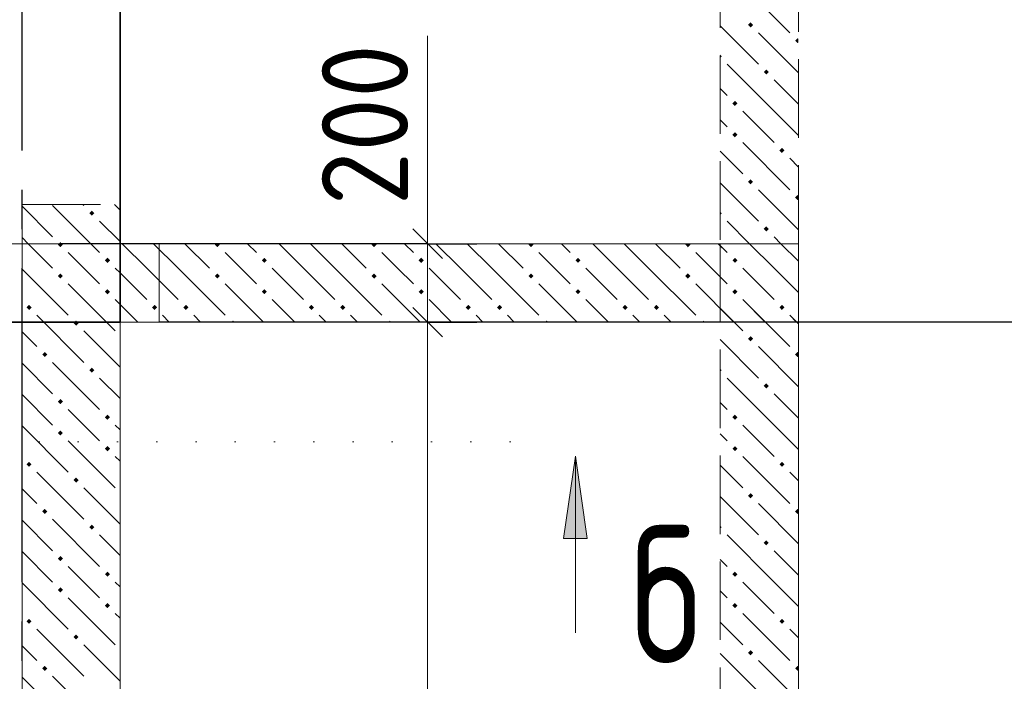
# Model space of a CAD drawing. Header units: millimetres. Extents: x 0 to 59400, y 0 to 42000.
# Tile 12 of 31: x 25057 to 27568, y 30567 to 32253. Entities that reach past the tile are written whole.
import ezdxf

# ---------------------------------------------------------------- set-up
doc = ezdxf.new("R2010")
doc.units = ezdxf.units.MM
for name, pattern in [('______2', [270, 200, -70]), ('______5', [1100, 800, -100, 100, -100]), ('______9', [100, 0, -100])]:
    doc.linetypes.add(name, pattern=pattern)
for name, color, linetype, lineweight in [('ЖБ Перекрытие верхний уровень', 7, 'Continuous', 18), ('ЖБ Перекрытие нижний уровень с отделкой', 7, 'Continuous', 13), ('Общий01', 7, 'Continuous', 13), ('Примечания', 7, 'Continuous', 13), ('Размерная линия_ общее', 7, 'Continuous', 13)]:
    doc.layers.add(name, color=color, linetype=linetype, lineweight=lineweight)
doc.layers.add('ЖБ Стена верхний уровень', color=7, linetype='______2', lineweight=13, true_color=0x656565)
doc.layers.add('Оси', color=7, linetype='______5', lineweight=13, true_color=0x656565)
doc.styles.add('ISOCPEUR', font='txt')

msp = doc.modelspace()

# ---------------------------------------------------------------- hatches: boundary and pattern name
at = {"layer": 'ЖБ Стена верхний уровень', "linetype": 'Continuous', "lineweight": 18, "transparency": 33554687}
for points in [[(26914.1, 32239.6), (26920.6, 32246.1), (26927.1, 32239.6), (26920.6, 32233.1)], [(27034.1, 32199.6), (27040.6, 32206.1), (27042.7, 32203.9), (27042.7, 32195.2), (27040.6, 32193.1)], [(26842.7, 32163.9), (26847.1, 32159.6), (26842.7, 32155.2)], [(26954.1, 32119.6), (26960.6, 32126.1), (26967.1, 32119.6), (26960.6, 32113.1)], [(26874.1, 32039.6), (26880.6, 32046.1), (26887.1, 32039.6), (26880.6, 32033.1)], [(26874.1, 31959.6), (26880.6, 31966.1), (26887.1, 31959.6), (26880.6, 31953.1)], [(26994.1, 31919.6), (27000.6, 31926.1), (27007.1, 31919.6), (27000.6, 31913.1)], [(26914.1, 31839.6), (26920.6, 31846.1), (26927.1, 31839.6), (26920.6, 31833.1)], [(27034.1, 31799.6), (27040.6, 31806.1), (27042.7, 31803.9), (27042.7, 31795.2), (27040.6, 31793.1)], [(25234.1, 31759.6), (25240.6, 31766.1), (25247.1, 31759.6), (25240.6, 31753.1)], [(26842.7, 31763.9), (26847.1, 31759.6), (26842.7, 31755.2)], [(26954.1, 31719.6), (26960.6, 31726.1), (26967.1, 31719.6), (26960.6, 31713.1)], [(25154.1, 31679.6), (25156.5, 31682), (25164.6, 31682), (25167.1, 31679.6), (25160.6, 31673.1)], [(25154.1, 31679.6), (25156.5, 31682), (25164.6, 31682), (25167.1, 31679.6), (25160.6, 31673.1)], [(25156.5, 31682), (25160.6, 31686.1), (25164.6, 31682)], [(25554.1, 31679.6), (25556.5, 31682), (25564.6, 31682), (25567.1, 31679.6), (25560.6, 31673.1)], [(25954.1, 31679.6), (25956.5, 31682), (25964.6, 31682), (25967.1, 31679.6), (25960.6, 31673.1)], [(26354.1, 31679.6), (26356.5, 31682), (26364.6, 31682), (26367.1, 31679.6), (26360.6, 31673.1)], [(26754.1, 31679.6), (26756.5, 31682), (26764.6, 31682), (26767.1, 31679.6), (26760.6, 31673.1)], [(25274.1, 31639.6), (25280.6, 31646.1), (25287.1, 31639.6), (25280.6, 31633.1)], [(25274.1, 31639.6), (25280.6, 31646.1), (25287.1, 31639.6), (25280.6, 31633.1)], [(25674.1, 31639.6), (25680.6, 31646.1), (25687.1, 31639.6), (25680.6, 31633.1)], [(26074.1, 31639.6), (26080.6, 31646.1), (26087.1, 31639.6), (26080.6, 31633.1)], [(26474.1, 31639.6), (26480.6, 31646.1), (26487.1, 31639.6), (26480.6, 31633.1)], [(26874.1, 31639.6), (26880.6, 31646.1), (26887.1, 31639.6), (26880.6, 31633.1)], [(26874.1, 31639.6), (26880.6, 31646.1), (26887.1, 31639.6), (26880.6, 31633.1)], [(25154.1, 31599.6), (25160.6, 31606.1), (25167.1, 31599.6), (25160.6, 31593.1)], [(25154.1, 31599.6), (25160.6, 31606.1), (25167.1, 31599.6), (25160.6, 31593.1)], [(25554.1, 31599.6), (25560.6, 31606.1), (25567.1, 31599.6), (25560.6, 31593.1)], [(25954.1, 31599.6), (25960.6, 31606.1), (25967.1, 31599.6), (25960.6, 31593.1)], [(26354.1, 31599.6), (26360.6, 31606.1), (26367.1, 31599.6), (26360.6, 31593.1)], [(26754.1, 31599.6), (26760.6, 31606.1), (26767.1, 31599.6), (26760.6, 31593.1)], [(25274.1, 31559.6), (25280.6, 31566.1), (25287.1, 31559.6), (25280.6, 31553.1)], [(25274.1, 31559.6), (25280.6, 31566.1), (25287.1, 31559.6), (25280.6, 31553.1)], [(25674.1, 31559.6), (25680.6, 31566.1), (25687.1, 31559.6), (25680.6, 31553.1)], [(26074.1, 31559.6), (26080.6, 31566.1), (26087.1, 31559.6), (26080.6, 31553.1)], [(26474.1, 31559.6), (26480.6, 31566.1), (26487.1, 31559.6), (26480.6, 31553.1)], [(26874.1, 31559.6), (26880.6, 31566.1), (26887.1, 31559.6), (26880.6, 31553.1)], [(26874.1, 31559.6), (26880.6, 31566.1), (26887.1, 31559.6), (26880.6, 31553.1)], [(25074.1, 31519.6), (25080.6, 31526.1), (25087.1, 31519.6), (25080.6, 31513.1)], [(25074.1, 31519.6), (25080.6, 31526.1), (25087.1, 31519.6), (25080.6, 31513.1)], [(25394.1, 31519.6), (25400.6, 31526.1), (25407.1, 31519.6), (25400.6, 31513.1)], [(25474.1, 31519.6), (25480.6, 31526.1), (25487.1, 31519.6), (25480.6, 31513.1)], [(25794.1, 31519.6), (25800.6, 31526.1), (25807.1, 31519.6), (25800.6, 31513.1)], [(25874.1, 31519.6), (25880.6, 31526.1), (25887.1, 31519.6), (25880.6, 31513.1)], [(26194.1, 31519.6), (26200.6, 31526.1), (26207.1, 31519.6), (26200.6, 31513.1)], [(26274.1, 31519.6), (26280.6, 31526.1), (26287.1, 31519.6), (26280.6, 31513.1)], [(26594.1, 31519.6), (26600.6, 31526.1), (26607.1, 31519.6), (26600.6, 31513.1)], [(26674.1, 31519.6), (26680.6, 31526.1), (26687.1, 31519.6), (26680.6, 31513.1)], [(26994.1, 31519.6), (27000.6, 31526.1), (27007.1, 31519.6), (27000.6, 31513.1)], [(26994.1, 31519.6), (27000.6, 31526.1), (27007.1, 31519.6), (27000.6, 31513.1)], [(25194.1, 31479.6), (25200.6, 31486.1), (25207.1, 31479.6), (25200.6, 31473.1)], [(25194.1, 31479.6), (25200.6, 31486.1), (25207.1, 31479.6), (25200.6, 31473.1)], [(25596.5, 31482), (25600.6, 31486.1), (25604.6, 31482)], [(25996.5, 31482), (26000.6, 31486.1), (26004.6, 31482)], [(26396.5, 31482), (26400.6, 31486.1), (26404.6, 31482)], [(26796.5, 31482), (26800.6, 31486.1), (26804.6, 31482)], [(26914.1, 31439.6), (26920.6, 31446.1), (26927.1, 31439.6), (26920.6, 31433.1)], [(25114.1, 31399.6), (25120.6, 31406.1), (25127.1, 31399.6), (25120.6, 31393.1)], [(25114.1, 31399.6), (25120.6, 31406.1), (25127.1, 31399.6), (25120.6, 31393.1)], [(27034.1, 31399.6), (27040.6, 31406.1), (27042.7, 31403.9), (27042.7, 31395.2), (27040.6, 31393.1)], [(25234.1, 31359.6), (25240.6, 31366.1), (25247.1, 31359.6), (25240.6, 31353.1)], [(25234.1, 31359.6), (25240.6, 31366.1), (25247.1, 31359.6), (25240.6, 31353.1)], [(26842.7, 31363.9), (26847.1, 31359.6), (26842.7, 31355.2)], [(26954.1, 31319.6), (26960.6, 31326.1), (26967.1, 31319.6), (26960.6, 31313.1)], [(25154.1, 31279.6), (25160.6, 31286.1), (25167.1, 31279.6), (25160.6, 31273.1)], [(25154.1, 31279.6), (25160.6, 31286.1), (25167.1, 31279.6), (25160.6, 31273.1)], [(25274.1, 31239.6), (25280.6, 31246.1), (25287.1, 31239.6), (25280.6, 31233.1)], [(25274.1, 31239.6), (25280.6, 31246.1), (25287.1, 31239.6), (25280.6, 31233.1)], [(26874.1, 31239.6), (26880.6, 31246.1), (26887.1, 31239.6), (26880.6, 31233.1)], [(25154.1, 31199.6), (25160.6, 31206.1), (25167.1, 31199.6), (25160.6, 31193.1)], [(25154.1, 31199.6), (25160.6, 31206.1), (25167.1, 31199.6), (25160.6, 31193.1)], [(25274.1, 31159.6), (25280.6, 31166.1), (25287.1, 31159.6), (25280.6, 31153.1)], [(25274.1, 31159.6), (25280.6, 31166.1), (25287.1, 31159.6), (25280.6, 31153.1)], [(26874.1, 31159.6), (26880.6, 31166.1), (26887.1, 31159.6), (26880.6, 31153.1)], [(25074.1, 31119.6), (25080.6, 31126.1), (25087.1, 31119.6), (25080.6, 31113.1)], [(25074.1, 31119.6), (25080.6, 31126.1), (25087.1, 31119.6), (25080.6, 31113.1)], [(26994.1, 31119.6), (27000.6, 31126.1), (27007.1, 31119.6), (27000.6, 31113.1)], [(25194.1, 31079.6), (25200.6, 31086.1), (25207.1, 31079.6), (25200.6, 31073.1)], [(25194.1, 31079.6), (25200.6, 31086.1), (25207.1, 31079.6), (25200.6, 31073.1)], [(26914.1, 31039.6), (26920.6, 31046.1), (26927.1, 31039.6), (26920.6, 31033.1)], [(25114.1, 30999.6), (25120.6, 31006.1), (25127.1, 30999.6), (25120.6, 30993.1)], [(25114.1, 30999.6), (25120.6, 31006.1), (25127.1, 30999.6), (25120.6, 30993.1)], [(27034.1, 30999.6), (27040.6, 31006.1), (27042.7, 31003.9), (27042.7, 30995.2), (27040.6, 30993.1)], [(25234.1, 30959.6), (25240.6, 30966.1), (25247.1, 30959.6), (25240.6, 30953.1)], [(25234.1, 30959.6), (25240.6, 30966.1), (25247.1, 30959.6), (25240.6, 30953.1)], [(26842.7, 30963.9), (26847.1, 30959.6), (26842.7, 30955.2)], [(26954.1, 30919.6), (26960.6, 30926.1), (26967.1, 30919.6), (26960.6, 30913.1)], [(25154.1, 30879.6), (25160.6, 30886.1), (25167.1, 30879.6), (25160.6, 30873.1)], [(25154.1, 30879.6), (25160.6, 30886.1), (25167.1, 30879.6), (25160.6, 30873.1)], [(25274.1, 30839.6), (25280.6, 30846.1), (25287.1, 30839.6), (25280.6, 30833.1)], [(25274.1, 30839.6), (25280.6, 30846.1), (25287.1, 30839.6), (25280.6, 30833.1)], [(26874.1, 30839.6), (26880.6, 30846.1), (26887.1, 30839.6), (26880.6, 30833.1)], [(25154.1, 30799.6), (25160.6, 30806.1), (25167.1, 30799.6), (25160.6, 30793.1)], [(25154.1, 30799.6), (25160.6, 30806.1), (25167.1, 30799.6), (25160.6, 30793.1)], [(25274.1, 30759.6), (25280.6, 30766.1), (25287.1, 30759.6), (25280.6, 30753.1)], [(25274.1, 30759.6), (25280.6, 30766.1), (25287.1, 30759.6), (25280.6, 30753.1)], [(26874.1, 30759.6), (26880.6, 30766.1), (26887.1, 30759.6), (26880.6, 30753.1)], [(25074.1, 30719.6), (25080.6, 30726.1), (25087.1, 30719.6), (25080.6, 30713.1)], [(25074.1, 30719.6), (25080.6, 30726.1), (25087.1, 30719.6), (25080.6, 30713.1)], [(26994.1, 30719.6), (27000.6, 30726.1), (27007.1, 30719.6), (27000.6, 30713.1)], [(25194.1, 30679.6), (25200.6, 30686.1), (25207.1, 30679.6), (25200.6, 30673.1)], [(25194.1, 30679.6), (25200.6, 30686.1), (25207.1, 30679.6), (25200.6, 30673.1)], [(26914.1, 30639.6), (26920.6, 30646.1), (26927.1, 30639.6), (26920.6, 30633.1)], [(25114.1, 30599.6), (25120.6, 30606.1), (25127.1, 30599.6), (25120.6, 30593.1)], [(25114.1, 30599.6), (25120.6, 30606.1), (25127.1, 30599.6), (25120.6, 30593.1)], [(27034.1, 30599.6), (27040.6, 30606.1), (27042.7, 30603.9), (27042.7, 30595.2), (27040.6, 30593.1)]]:
    msp.add_hatch(color=7, dxfattribs=at).paths.add_polyline_path(points, flags=16)
at = {"layer": 'Общий01', "linetype": 'Continuous', "lineweight": 13, "transparency": 33554687}
msp.add_hatch(color=7, dxfattribs=at).paths.add_polyline_path([(26443.7, 30930.5), (26473.7, 31140.5), (26503.7, 30930.5)], flags=16)

# ---------------------------------------------------------------- linework, layer by layer
at = {"layer": 'ЖБ Перекрытие верхний уровень', "color": 7, "linetype": 'Continuous', "lineweight": 35, "transparency": 33554687}
for p, q in [((25312.7, 31482), (25312.7, 38032)), ((24062.7, 31482), (25312.7, 31482))]:
    msp.add_line(p, q, dxfattribs=at)
at = {"layer": 'ЖБ Перекрытие нижний уровень с отделкой', "color": 7, "linetype": 'Continuous', "lineweight": 18, "transparency": 33554687}
for p, q in [((25312.7, 31682), (23812.7, 31682)), ((25062.7, 31682), (25062.7, 29032)), ((25312.7, 28782), (25312.7, 31682)), ((26842.7, 31682), (25312.7, 31682)), ((27042.7, 29032), (27042.7, 31682))]:
    msp.add_line(p, q, dxfattribs=at)
at = {"layer": 'ЖБ Стена верхний уровень', "color": 251, "linetype": '______2', "lineweight": 13, "true_color": 0x656565, "transparency": 33554687}
for p, q in [((27042.7, 31682), (27042.7, 38032)), ((26842.7, 37832), (26842.7, 31682)), ((25062.7, 31782), (25312.7, 31782)), ((25062.7, 31782), (25062.7, 31682)), ((25312.7, 31682), (25312.7, 31782)), ((25062.7, 31682), (25062.7, 29032)), ((25312.7, 31682), (25062.7, 31682)), ((25062.7, 31682), (25062.7, 29032)), ((25412.7, 31682), (25312.7, 31682)), ((25312.7, 31482), (25312.7, 31682)), ((25412.7, 31482), (25412.7, 31682)), ((26842.7, 31682), (25412.7, 31682)), ((26842.7, 31682), (26842.7, 29032)), ((27042.7, 31682), (26842.7, 31682)), ((27042.7, 29032), (27042.7, 31682)), ((27042.7, 31482), (27042.7, 31682)), ((25312.7, 31482), (25412.7, 31482)), ((25312.7, 29032), (25312.7, 31482)), ((25312.7, 28782), (25312.7, 31482)), ((25412.7, 31482), (27042.7, 31482))]:
    msp.add_line(p, q, dxfattribs=at)
at = {"layer": 'ЖБ Стена верхний уровень', "color": 9, "linetype": 'Continuous', "lineweight": 18, "true_color": 0xc7c7c7, "transparency": 33554687}
for p, q in [((26900.6, 32339.6), (27020.6, 32219.6)), ((26842.7, 32237.4), (26940.6, 32139.6)), ((27042.7, 32117.4), (26940.6, 32219.6)), ((26980.6, 32019.6), (26860.6, 32139.6)), ((26980.6, 32099.6), (27042.7, 32037.4)), ((26842.7, 32077.4), (26860.6, 32059.6)), ((26900.6, 32019.6), (26980.6, 31939.6)), ((26980.6, 32019.6), (27042.7, 31957.4)), ((26860.6, 31979.6), (26842.7, 31997.4)), ((26900.6, 31939.6), (27020.6, 31819.6)), ((26842.7, 31917.4), (26900.6, 31859.6)), ((27042.7, 31877.4), (27020.6, 31899.6)), ((26842.7, 31837.4), (26940.6, 31739.6)), ((27042.7, 31717.4), (26940.6, 31819.6)), ((25140.6, 31779.6), (25238.1, 31682)), ((25218.1, 31782), (25220.6, 31779.6)), ((25298.1, 31782), (25312.7, 31767.4)), ((25312.7, 31687.4), (25260.6, 31739.6)), ((26918.1, 31682), (26860.6, 31739.6)), ((26980.6, 31699.6), (26998.1, 31682)), ((25078.1, 31682), (25140.6, 31619.6)), ((25078.1, 31682), (25140.6, 31619.6)), ((25238.1, 31682), (25260.6, 31659.6)), ((25238.1, 31682), (25260.6, 31659.6)), ((25380.6, 31619.6), (25318.1, 31682)), ((25398.1, 31682), (25460.6, 31619.6)), ((25478.1, 31682), (25540.6, 31619.6)), ((25638.1, 31682), (25660.6, 31659.6)), ((25780.6, 31619.6), (25718.1, 31682)), ((25798.1, 31682), (25860.6, 31619.6)), ((25878.1, 31682), (25940.6, 31619.6)), ((26038.1, 31682), (26060.6, 31659.6)), ((26180.6, 31619.6), (26118.1, 31682)), ((26198.1, 31682), (26260.6, 31619.6)), ((26278.1, 31682), (26340.6, 31619.6)), ((26438.1, 31682), (26460.6, 31659.6)), ((26580.6, 31619.6), (26518.1, 31682)), ((26598.1, 31682), (26660.6, 31619.6)), ((26678.1, 31682), (26740.6, 31619.6)), ((26838.1, 31682), (26860.6, 31659.6)), ((26842.7, 31677.4), (26860.6, 31659.6)), ((26980.6, 31619.6), (26918.1, 31682)), ((26980.6, 31619.6), (26918.1, 31682)), ((26998.1, 31682), (27042.7, 31637.4)), ((26998.1, 31682), (27042.7, 31637.4)), ((25220.6, 31619.6), (25180.6, 31659.6)), ((25220.6, 31619.6), (25180.6, 31659.6)), ((25620.6, 31619.6), (25580.6, 31659.6)), ((26020.6, 31619.6), (25980.6, 31659.6)), ((26420.6, 31619.6), (26380.6, 31659.6)), ((26820.6, 31619.6), (26780.6, 31659.6)), ((25062.7, 31617.4), (25180.6, 31499.6)), ((25062.7, 31617.4), (25180.6, 31499.6)), ((25260.6, 31579.6), (25220.6, 31619.6)), ((25260.6, 31579.6), (25220.6, 31619.6)), ((25300.6, 31619.6), (25312.7, 31607.4)), ((25300.6, 31619.6), (25312.7, 31607.4)), ((25380.6, 31619.6), (25460.6, 31539.6)), ((25460.6, 31619.6), (25580.6, 31499.6)), ((25660.6, 31579.6), (25620.6, 31619.6)), ((25700.6, 31619.6), (25780.6, 31539.6)), ((25780.6, 31619.6), (25860.6, 31539.6)), ((25860.6, 31619.6), (25980.6, 31499.6)), ((26060.6, 31579.6), (26020.6, 31619.6)), ((26100.6, 31619.6), (26180.6, 31539.6)), ((26180.6, 31619.6), (26260.6, 31539.6)), ((26260.6, 31619.6), (26380.6, 31499.6)), ((26460.6, 31579.6), (26420.6, 31619.6)), ((26500.6, 31619.6), (26580.6, 31539.6)), ((26580.6, 31619.6), (26660.6, 31539.6)), ((26660.6, 31619.6), (26780.6, 31499.6)), ((26860.6, 31579.6), (26820.6, 31619.6)), ((26900.6, 31619.6), (26980.6, 31539.6)), ((26900.6, 31619.6), (26980.6, 31539.6)), ((26980.6, 31619.6), (27042.7, 31557.4)), ((26980.6, 31619.6), (27042.7, 31557.4)), ((25312.7, 31607.4), (25380.6, 31539.6)), ((26860.6, 31579.6), (26842.7, 31597.4)), ((25180.6, 31579.6), (25300.6, 31459.6)), ((25180.6, 31579.6), (25300.6, 31459.6)), ((25580.6, 31579.6), (25678.1, 31482)), ((25980.6, 31579.6), (26078.1, 31482)), ((26380.6, 31579.6), (26478.1, 31482)), ((26780.6, 31579.6), (26878.1, 31482)), ((25300.6, 31539.6), (25312.7, 31527.4)), ((25300.6, 31539.6), (25312.7, 31527.4)), ((25700.6, 31539.6), (25758.1, 31482)), ((26100.6, 31539.6), (26158.1, 31482)), ((26500.6, 31539.6), (26558.1, 31482)), ((26900.6, 31539.6), (27020.6, 31419.6)), ((26900.6, 31539.6), (26958.1, 31482)), ((25312.7, 31527.4), (25358.1, 31482)), ((26842.7, 31517.4), (26900.6, 31459.6)), ((25100.6, 31499.6), (25220.6, 31379.6)), ((25100.6, 31499.6), (25220.6, 31379.6)), ((25438.1, 31482), (25420.6, 31499.6)), ((25500.6, 31499.6), (25518.1, 31482)), ((25838.1, 31482), (25820.6, 31499.6)), ((25900.6, 31499.6), (25918.1, 31482)), ((26238.1, 31482), (26220.6, 31499.6)), ((26300.6, 31499.6), (26318.1, 31482)), ((26638.1, 31482), (26620.6, 31499.6)), ((26700.6, 31499.6), (26718.1, 31482)), ((27042.7, 31477.4), (27020.6, 31499.6)), ((27038.1, 31482), (27020.6, 31499.6)), ((25100.6, 31419.6), (25062.7, 31457.4)), ((25100.6, 31419.6), (25062.7, 31457.4)), ((25220.6, 31459.6), (25312.7, 31367.4)), ((25220.6, 31459.6), (25312.7, 31367.4)), ((26842.7, 31437.4), (26940.6, 31339.6)), ((27042.7, 31317.4), (26940.6, 31419.6)), ((25062.7, 31377.4), (25140.6, 31299.6)), ((25062.7, 31377.4), (25140.6, 31299.6)), ((25140.6, 31379.6), (25260.6, 31259.6)), ((25140.6, 31379.6), (25260.6, 31259.6)), ((25312.7, 31287.4), (25260.6, 31339.6)), ((25312.7, 31287.4), (25260.6, 31339.6)), ((26980.6, 31219.6), (26860.6, 31339.6)), ((25062.7, 31297.4), (25140.6, 31219.6)), ((25062.7, 31297.4), (25140.6, 31219.6)), ((26980.6, 31299.6), (27042.7, 31237.4)), ((26842.7, 31277.4), (26860.6, 31259.6)), ((25220.6, 31219.6), (25180.6, 31259.6)), ((25220.6, 31219.6), (25180.6, 31259.6)), ((25062.7, 31217.4), (25180.6, 31099.6)), ((25062.7, 31217.4), (25180.6, 31099.6)), ((25260.6, 31179.6), (25220.6, 31219.6)), ((25260.6, 31179.6), (25220.6, 31219.6)), ((25300.6, 31219.6), (25312.7, 31207.4)), ((25300.6, 31219.6), (25312.7, 31207.4)), ((26900.6, 31219.6), (26980.6, 31139.6)), ((26980.6, 31219.6), (27042.7, 31157.4)), ((26860.6, 31179.6), (26842.7, 31197.4)), ((25180.6, 31179.6), (25300.6, 31059.6)), ((25180.6, 31179.6), (25300.6, 31059.6)), ((25300.6, 31139.6), (25312.7, 31127.4)), ((25300.6, 31139.6), (25312.7, 31127.4)), ((26900.6, 31139.6), (27020.6, 31019.6)), ((26842.7, 31117.4), (26900.6, 31059.6)), ((25100.6, 31099.6), (25220.6, 30979.6)), ((25100.6, 31099.6), (25220.6, 30979.6)), ((27042.7, 31077.4), (27020.6, 31099.6)), ((25220.6, 31059.6), (25312.7, 30967.4)), ((25220.6, 31059.6), (25312.7, 30967.4)), ((25100.6, 31019.6), (25062.7, 31057.4)), ((25100.6, 31019.6), (25062.7, 31057.4)), ((26842.7, 31037.4), (26940.6, 30939.6)), ((27042.7, 30917.4), (26940.6, 31019.6)), ((25062.7, 30977.4), (25140.6, 30899.6)), ((25062.7, 30977.4), (25140.6, 30899.6)), ((25140.6, 30979.6), (25260.6, 30859.6)), ((25140.6, 30979.6), (25260.6, 30859.6)), ((25312.7, 30887.4), (25260.6, 30939.6)), ((25312.7, 30887.4), (25260.6, 30939.6)), ((26980.6, 30819.6), (26860.6, 30939.6)), ((25062.7, 30897.4), (25140.6, 30819.6)), ((25062.7, 30897.4), (25140.6, 30819.6)), ((26980.6, 30899.6), (27042.7, 30837.4)), ((25220.6, 30819.6), (25180.6, 30859.6)), ((25220.6, 30819.6), (25180.6, 30859.6)), ((26842.7, 30877.4), (26860.6, 30859.6)), ((25062.7, 30817.4), (25180.6, 30699.6)), ((25062.7, 30817.4), (25180.6, 30699.6)), ((25260.6, 30779.6), (25220.6, 30819.6)), ((25260.6, 30779.6), (25220.6, 30819.6)), ((25300.6, 30819.6), (25312.7, 30807.4)), ((25300.6, 30819.6), (25312.7, 30807.4)), ((26900.6, 30819.6), (26980.6, 30739.6)), ((26980.6, 30819.6), (27042.7, 30757.4)), ((26860.6, 30779.6), (26842.7, 30797.4)), ((25180.6, 30779.6), (25300.6, 30659.6)), ((25180.6, 30779.6), (25300.6, 30659.6)), ((25300.6, 30739.6), (25312.7, 30727.4)), ((25300.6, 30739.6), (25312.7, 30727.4)), ((26900.6, 30739.6), (27020.6, 30619.6)), ((26842.7, 30717.4), (26900.6, 30659.6)), ((25100.6, 30699.6), (25220.6, 30579.6)), ((25100.6, 30699.6), (25220.6, 30579.6)), ((27042.7, 30677.4), (27020.6, 30699.6)), ((25220.6, 30659.6), (25312.7, 30567.4)), ((25220.6, 30659.6), (25312.7, 30567.4)), ((25100.6, 30619.6), (25062.7, 30657.4)), ((25100.6, 30619.6), (25062.7, 30657.4)), ((26842.7, 30637.4), (26940.6, 30539.6)), ((27042.7, 30517.4), (26940.6, 30619.6)), ((25062.7, 30577.4), (25140.6, 30499.6)), ((25062.7, 30577.4), (25140.6, 30499.6)), ((25140.6, 30579.6), (25260.6, 30459.6)), ((25140.6, 30579.6), (25260.6, 30459.6))]:
    msp.add_line(p, q, dxfattribs=at)
for points in [[(25062.7, 31777.4), (25062.7, 31777.4), (25140.6, 31699.6)], [(25062.7, 31697.4), (25062.7, 31697.4), (25078.1, 31682)]]:
    msp.add_lwpolyline(points, dxfattribs=at)
at = {"layer": 'Общий01', "color": 7, "linetype": '______9', "lineweight": 13, "transparency": 33554687}
msp.add_line((26307.2, 31176.6), (23538.3, 31176.6), dxfattribs=at)
at = {"layer": 'Общий01', "color": 7, "linetype": 'Continuous', "lineweight": 13, "transparency": 33554687}
for p, q in [((26443.7, 30930.5), (26473.7, 31140.5)), ((26473.7, 31140.5), (26473.7, 30690.6)), ((26473.7, 31140.5), (26473.7, 31140.5)), ((26473.7, 31140.5), (26473.7, 31140.5)), ((26473.7, 31140.5), (26473.7, 31140.5)), ((26473.7, 31140.5), (26503.7, 30930.5)), ((26503.7, 30930.5), (26443.7, 30930.5)), ((26473.7, 30930.5), (26473.7, 30915.5))]:
    msp.add_line(p, q, dxfattribs=at)
at = {"layer": 'Оси', "color": 8, "linetype": '______5', "lineweight": -3, "transparency": 33554687}
msp.add_line((25062.7, 16519.3), (25062.7, 38804.6), dxfattribs=at)
at = {"layer": 'Примечания', "color": 7, "linetype": 'Continuous', "lineweight": 13, "transparency": 33554687}
msp.add_line((26097.1, 31682), (26097.1, 32212), dxfattribs=at)
at = {"layer": 'Размерная линия_ общее', "color": 253, "linetype": 'Continuous', "lineweight": -3, "true_color": 0xa0a0a0, "transparency": 33554687}
for p, q in [((25312.7, 32600.8), (25312.7, 31582)), ((26097.1, 31682), (25972.1, 31682)), ((26097.1, 31682), (26222.2, 31682)), ((26097.1, 31482), (25972.1, 31482)), ((26097.1, 31482), (26222.2, 31482))]:
    msp.add_line(p, q, dxfattribs=at)
at = {"layer": 'Размерная линия_ общее', "color": 7, "linetype": 'Continuous', "lineweight": 13, "transparency": 33554687}
for p, q in [((26097.1, 31682), (26097.1, 31757)), ((26097.1, 31482), (26097.1, 29032))]:
    msp.add_line(p, q, dxfattribs=at)
at = {"layer": 'Размерная линия_ общее', "color": 7, "linetype": 'Continuous', "lineweight": 25, "transparency": 33554687}
for p, q in [((26059.6, 31719.5), (26134.6, 31644.5)), ((26059.6, 31519.5), (26134.6, 31444.5))]:
    msp.add_line(p, q, dxfattribs=at)
at = {"layer": 'Размерная линия_ общее', "color": 253, "linetype": 'Continuous', "lineweight": -3, "true_color": 0xa0a0a0, "transparency": 33554687}
for points in [[(26097.1, 31682), (26080.2, 31682), (26080.2, 31682), (25162.7, 31682)], [(28351.6, 31482), (28334.6, 31482), (28334.6, 31482), (28334.6, 31482), (28334.6, 31482), (25412.7, 31482)], [(26097.1, 31482), (26080.2, 31482), (26080.2, 31482), (25412.7, 31482)]]:
    msp.add_lwpolyline(points, dxfattribs=at)
at = {"layer": 'Размерная линия_ общее', "color": 7, "linetype": 'Continuous', "lineweight": 13, "transparency": 33554687}
msp.add_lwpolyline([(26097.1, 31682), (26097.1, 31681.2), (26097.1, 31681.2), (26097.1, 31482)], dxfattribs=at)

# ---------------------------------------------------------------- texts
at = {"layer": 'Общий01', "color": 7, "linetype": 'Continuous', "lineweight": 35, "transparency": 33554687, "insert": (26615, 30613.3), "char_height": 350, "width": 380.8, "attachment_point": 7, "style": 'ISOCPEUR'}
msp.add_mtext('\\W0.78;б', dxfattribs=at)
at = {"layer": 'Размерная линия_ общее', "color": 7, "linetype": 'Continuous', "lineweight": 25, "transparency": 33554687, "insert": (26047.1, 31779.5), "char_height": 220, "width": 561.996, "attachment_point": 7, "rotation": 90, "style": 'ISOCPEUR'}
msp.add_mtext('\\W0.91;200', dxfattribs=at)

doc.saveas('drawing.dxf')
